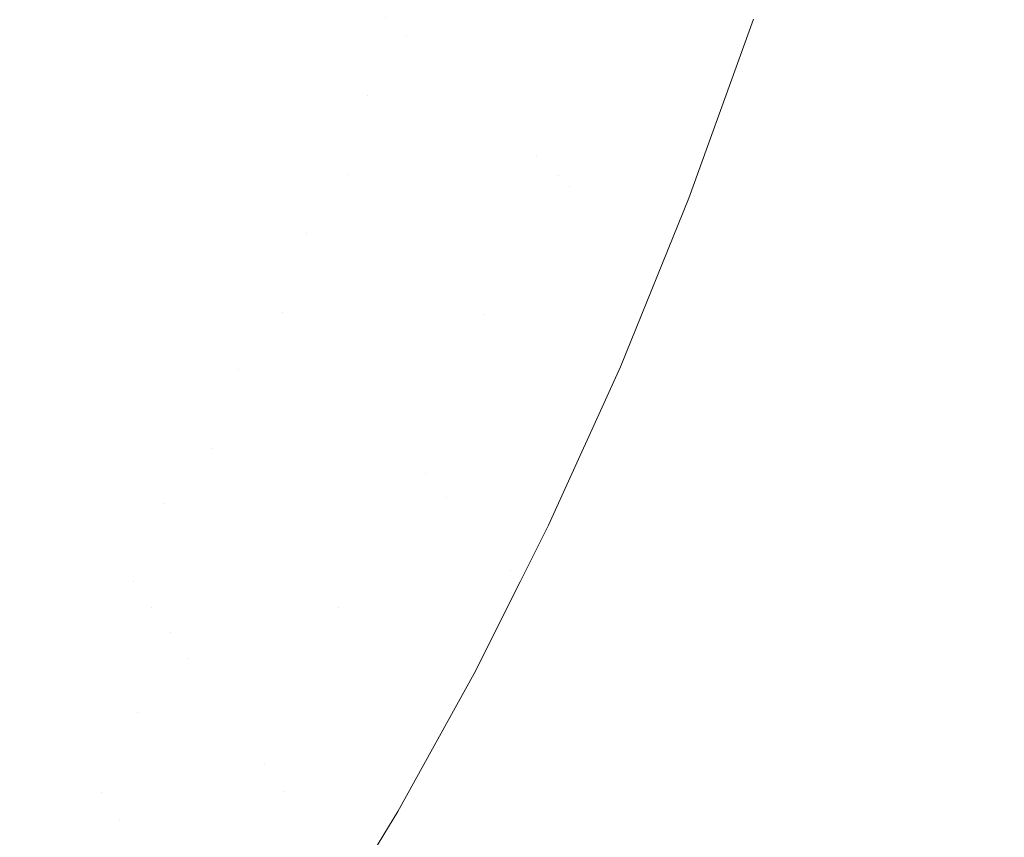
# Model space of a CAD drawing. Header units: centimetres. Extents: x -17.1 to 18.2, y 3.4 to 5.2.
# Tile 243 of 256: x 6.3462 to 6.4224, y 3.7005 to 3.7638. Entities that reach past the tile are written whole.
import ezdxf

# ---------------------------------------------------------------- set-up
doc = ezdxf.new("R2010")
doc.units = ezdxf.units.CM
doc.header["$LTSCALE"] = 2.54
doc.layers.add('Lucido design-1', color=7, linetype='Continuous')

# ---------------------------------------------------------------- blocks, each defined once
blk = doc.blocks.new('Gruppo-4-1')
at = {"color": 7, "linetype": 'Continuous', "lineweight": 9}
blk.add_3dface([(-17.020308, 5.100212, -1872.215514), (-17.020308, 3.500212, -1872.215514), (18.147234, 3.500212, -1872.215514), (18.147234, 5.100212, -1872.215514)], dxfattribs=at)
for points, invisible_edges in [([(18.147234, 5.100212, -1873.015514), (6.24222, 3.601209, -1873.015514), (6.247738, 3.602007, -1873.015514)], 9), ([(6.24222, 3.601209, -1873.015514), (18.147234, 5.100212, -1873.015514), (18.147234, 3.500212, -1873.015514)], 9), ([(18.147234, 5.100212, -1873.015514), (6.247738, 3.602007, -1873.015514), (6.250767, 3.602575, -1873.015514)], 9), ([(6.250767, 3.602575, -1873.015514), (6.253268, 3.603044, -1873.015514), (18.147234, 5.100212, -1873.015514)], 10), ([(18.147234, 5.100212, -1873.015514), (6.253268, 3.603044, -1873.015514), (6.258817, 3.604324, -1873.015514)], 9), ([(18.147234, 5.100212, -1873.015514), (6.258817, 3.604324, -1873.015514), (6.26439, 3.605856, -1873.015514)], 9), ([(18.147234, 5.100212, -1873.015514), (6.26439, 3.605856, -1873.015514), (6.269994, 3.607647, -1873.015514)], 9), ([(18.147234, 5.100212, -1873.015514), (6.269994, 3.607647, -1873.015514), (6.275634, 3.609711, -1873.015514)], 9), ([(18.147234, 5.100212, -1873.015514), (6.275634, 3.609711, -1873.015514), (6.281313, 3.612058, -1873.015514)], 9), ([(18.147234, 5.100212, -1873.015514), (6.281313, 3.612058, -1873.015514), (6.287038, 3.614703, -1873.015514)], 9), ([(18.147234, 5.100212, -1873.015514), (6.287038, 3.614703, -1873.015514), (6.292811, 3.617664, -1873.015514)], 9), ([(18.147234, 5.100212, -1873.015514), (6.292811, 3.617664, -1873.015514), (6.298004, 3.620601, -1873.015514), (6.298635, 3.620958, -1873.015514)], 9), ([(18.147234, 5.100212, -1873.015514), (6.298635, 3.620958, -1873.015514), (6.304513, 3.624607, -1873.015514)], 9), ([(18.147234, 5.100212, -1873.015514), (6.304513, 3.624607, -1873.015514), (6.310445, 3.628633, -1873.015514)], 9), ([(18.147234, 5.100212, -1873.015514), (6.310445, 3.628633, -1873.015514), (6.316431, 3.633061, -1873.015514)], 9), ([(18.147234, 5.100212, -1873.015514), (6.316431, 3.633061, -1873.015514), (6.319508, 3.635537, -1873.015514), (6.322469, 3.637919, -1873.015514)], 9), ([(18.147234, 5.100212, -1873.015514), (6.322469, 3.637919, -1873.015514), (6.328555, 3.643236, -1873.015514)], 9), ([(18.147234, 5.100212, -1873.015514), (6.328555, 3.643236, -1873.015514), (6.334685, 3.649043, -1873.015514)], 9), ([(18.147234, 5.100212, -1873.015514), (6.334685, 3.649043, -1873.015514), (6.340848, 3.655373, -1873.015514)], 9), ([(18.147234, 5.100212, -1873.015514), (6.340848, 3.655373, -1873.015514), (6.347034, 3.662262, -1873.015514)], 9), ([(18.147234, 5.100212, -1873.015514), (6.347034, 3.662262, -1873.015514), (6.353228, 3.669745, -1873.015514)], 9), ([(18.147234, 5.100212, -1873.015514), (6.353228, 3.669745, -1873.015514), (6.356636, 3.674215, -1873.015514)], 9), ([(6.356636, 3.674215, -1873.015514), (6.359413, 3.677858, -1873.015514), (18.147234, 5.100212, -1873.015514)], 10), ([(18.147234, 5.100212, -1873.015514), (6.359413, 3.677858, -1873.015514), (6.365564, 3.686638, -1873.015514)], 9), ([(6.365564, 3.686638, -1873.015514), (6.369371, 3.692466, -1873.015514), (18.147234, 5.100212, -1873.015514)], 10), ([(18.147234, 5.100212, -1873.015514), (6.369371, 3.692466, -1873.015514), (6.371905, 3.696635, -1873.015514)], 9), ([(6.371905, 3.696635, -1873.015514), (6.375446, 3.702463, -1873.015514), (18.147234, 5.100212, -1873.015514)], 10), ([(18.147234, 5.100212, -1873.015514), (6.375446, 3.702463, -1873.015514), (6.381366, 3.713153, -1873.015514)], 9), ([(18.147234, 5.100212, -1873.015514), (6.381366, 3.713153, -1873.015514), (6.384928, 3.720239, -1873.015514)], 9), ([(6.384928, 3.720239, -1873.015514), (6.387131, 3.72462, -1873.015514), (18.147234, 5.100212, -1873.015514)], 10), ([(18.147234, 5.100212, -1873.015514), (6.387131, 3.72462, -1873.015514), (6.392692, 3.736882, -1873.015514)], 9), ([(6.392692, 3.736882, -1873.015514), (6.397999, 3.749945, -1873.015514), (18.147234, 5.100212, -1873.015514)], 10), ([(18.147234, 5.100212, -1873.015514), (6.397999, 3.749945, -1873.015514), (6.402994, 3.763808, -1873.015514)], 9), ([(6.389668, 3.765499, -1873.013772), (6.394471, 3.776228, -1873.014048), (6.386174, 3.753285, -1873.014048)], 11), ([(6.394471, 3.776228, -1873.014048), (6.395382, 3.775557, -1873.014301), (6.387041, 3.75249, -1873.014301), (6.386174, 3.753285, -1873.014048)], 15), ([(6.38791, 3.751692, -1873.01453), (6.387041, 3.75249, -1873.014301), (6.395382, 3.775557, -1873.014301), (6.396297, 3.774883, -1873.01453)], 15), ([(6.396297, 3.774883, -1873.01453), (6.397215, 3.774208, -1873.014736), (6.388783, 3.750891, -1873.014736), (6.38791, 3.751692, -1873.01453)], 15), ([(6.378596, 3.774614, -1873.008165), (6.379411, 3.773943, -1873.008722), (6.375327, 3.763238, -1873.008722), (6.374534, 3.763965, -1873.008165)], 15), ([(6.388783, 3.750891, -1873.014736), (6.397215, 3.774208, -1873.014736), (6.398136, 3.77353, -1873.014918)], 11), ([(6.376126, 3.762504, -1873.009258), (6.375327, 3.763238, -1873.008722), (6.379411, 3.773943, -1873.008722), (6.380232, 3.773267, -1873.009258)], 15), ([(6.388783, 3.750891, -1873.014736), (6.398136, 3.77353, -1873.014918), (6.379205, 3.726755, -1873.014918)], 11), ([(6.398136, 3.77353, -1873.014918), (6.399059, 3.77285, -1873.015076), (6.380026, 3.725825, -1873.015076), (6.379205, 3.726755, -1873.014918)], 15), ([(6.380232, 3.773267, -1873.009258), (6.381061, 3.772585, -1873.009775), (6.376933, 3.761764, -1873.009775), (6.376126, 3.762504, -1873.009258)], 15), ([(6.377746, 3.761018, -1873.010272), (6.376933, 3.761764, -1873.009775), (6.381061, 3.772585, -1873.009775), (6.381896, 3.771898, -1873.010272)], 15), ([(6.380849, 3.724892, -1873.015209), (6.380026, 3.725825, -1873.015076), (6.399059, 3.77285, -1873.015076), (6.399984, 3.77217, -1873.015209)], 15), ([(6.381896, 3.771898, -1873.010272), (6.382738, 3.771205, -1873.010748), (6.378565, 3.760267, -1873.010748), (6.377746, 3.761018, -1873.010272)], 15), ([(6.399984, 3.77217, -1873.015209), (6.400911, 3.771487, -1873.015319), (6.381674, 3.723958, -1873.015319), (6.380849, 3.724892, -1873.015209)], 15), ([(6.37939, 3.75951, -1873.011202), (6.378565, 3.760267, -1873.010748), (6.382738, 3.771205, -1873.010748), (6.383585, 3.770507, -1873.011202)], 15), ([(6.3825, 3.723023, -1873.015404), (6.381674, 3.723958, -1873.015319), (6.400911, 3.771487, -1873.015319), (6.401839, 3.770804, -1873.015404)], 15), ([(6.383585, 3.770507, -1873.011202), (6.384439, 3.769804, -1873.011636), (6.380221, 3.758747, -1873.011636), (6.37939, 3.75951, -1873.011202)], 15), ([(6.401839, 3.770804, -1873.015404), (6.402768, 3.77012, -1873.015465), (6.383327, 3.722087, -1873.015465), (6.3825, 3.723023, -1873.015404)], 15), ([(6.365646, 3.765119, -1873.002333), (6.367744, 3.770195, -1873.002333), (6.369196, 3.768863, -1873.003749), (6.367076, 3.763735, -1873.003749)], 15), ([(6.381057, 3.75798, -1873.012047), (6.380221, 3.758747, -1873.011636), (6.384439, 3.769804, -1873.011636), (6.385298, 3.769097, -1873.012047)], 15), ([(6.384154, 3.721149, -1873.015502), (6.383327, 3.722087, -1873.015465), (6.402768, 3.77012, -1873.015465), (6.403698, 3.769436, -1873.015502)], 15), ([(6.349249, 3.767769, -1872.985296), (6.347032, 3.763188, -1872.985296), (6.34607, 3.764278, -1872.983383), (6.348269, 3.768822, -1872.983383)], 15), ([(6.352418, 3.764363, -1872.990856), (6.354587, 3.769084, -1872.990856), (6.355739, 3.767909, -1872.992638), (6.353551, 3.763145, -1872.992638)], 15), ([(6.36289, 3.767785, -1872.999315), (6.360726, 3.762821, -1872.999315), (6.359424, 3.76415, -1872.99772), (6.361566, 3.769066, -1872.99772)], 15), ([(6.367076, 3.763735, -1873.003749), (6.369196, 3.768863, -1873.003749), (6.370681, 3.7675, -1873.0051), (6.36854, 3.762319, -1873.0051)], 15), ([(6.385298, 3.769097, -1873.012047), (6.386162, 3.768385, -1873.012437), (6.381898, 3.757208, -1873.012437), (6.381057, 3.75798, -1873.012047)], 15), ([(6.402994, 3.763808, -1873.015514), (6.397999, 3.749945, -1873.015514), (6.384154, 3.721149, -1873.015502), (6.403698, 3.769436, -1873.015502)], 14), ([(6.382745, 3.756432, -1873.012805), (6.381898, 3.757208, -1873.012437), (6.386162, 3.768385, -1873.012437), (6.387032, 3.767669, -1873.012805)], 15), ([(6.350267, 3.766675, -1872.987182), (6.348032, 3.762056, -1872.987182), (6.347032, 3.763188, -1872.985296), (6.349249, 3.767769, -1872.985296)], 15), ([(6.353551, 3.763145, -1872.992638), (6.355739, 3.767909, -1872.992638), (6.356929, 3.766694, -1872.994379), (6.354721, 3.761887, -1872.994379)], 15), ([(6.36425, 3.766469, -1873.000853), (6.362065, 3.761456, -1873.000853), (6.360726, 3.762821, -1872.999315), (6.36289, 3.767785, -1872.999315)], 15), ([(6.36854, 3.762319, -1873.0051), (6.370681, 3.7675, -1873.0051), (6.372199, 3.766107, -1873.006381), (6.370035, 3.760872, -1873.006381)], 15), ([(6.387032, 3.767669, -1873.012805), (6.387906, 3.76695, -1873.01315), (6.383596, 3.755651, -1873.01315), (6.382745, 3.756432, -1873.012805)], 15), ([(6.351323, 3.765539, -1872.989037), (6.349069, 3.760881, -1872.989037), (6.348032, 3.762056, -1872.987182), (6.350267, 3.766675, -1872.987182)], 15), ([(6.354721, 3.761887, -1872.994379), (6.356929, 3.766694, -1872.994379), (6.358158, 3.765441, -1872.996074), (6.355929, 3.760589, -1872.996074)], 15), ([(6.365646, 3.765119, -1873.002333), (6.363439, 3.760055, -1873.002333), (6.362065, 3.761456, -1873.000853), (6.36425, 3.766469, -1873.000853)], 15), ([(6.384451, 3.754866, -1873.013472), (6.383596, 3.755651, -1873.01315), (6.387906, 3.76695, -1873.01315), (6.388785, 3.766226, -1873.013472)], 15), ([(6.370035, 3.760872, -1873.006381), (6.372199, 3.766107, -1873.006381), (6.37297, 3.7654, -1873.006994)], 11), ([(6.388785, 3.766226, -1873.013472), (6.389668, 3.765499, -1873.013772), (6.385311, 3.754077, -1873.013772), (6.384451, 3.754866, -1873.013472)], 15), ([(6.352418, 3.764363, -1872.990856), (6.350144, 3.759664, -1872.990856), (6.349069, 3.760881, -1872.989037), (6.351323, 3.765539, -1872.989037)], 15), ([(6.355929, 3.760589, -1872.996074), (6.358158, 3.765441, -1872.996074), (6.359424, 3.76415, -1872.99772), (6.357174, 3.759251, -1872.99772)], 15), ([(6.367076, 3.763735, -1873.003749), (6.364846, 3.758619, -1873.003749), (6.363439, 3.760055, -1873.002333), (6.365646, 3.765119, -1873.002333)], 15), ([(6.37297, 3.7654, -1873.006994), (6.373748, 3.764686, -1873.007589), (6.371561, 3.759395, -1873.007589), (6.370035, 3.760872, -1873.006381)], 15), ([(6.386174, 3.753285, -1873.014048), (6.385311, 3.754077, -1873.013772), (6.389668, 3.765499, -1873.013772)], 11), ([(6.343768, 3.759762, -1872.983383), (6.34607, 3.764278, -1872.983383), (6.347032, 3.763188, -1872.985296), (6.344711, 3.758636, -1872.985296)], 15), ([(6.353551, 3.763145, -1872.992638), (6.351256, 3.758404, -1872.992638), (6.350144, 3.759664, -1872.990856), (6.352418, 3.764363, -1872.990856)], 15), ([(6.357174, 3.759251, -1872.99772), (6.359424, 3.76415, -1872.99772), (6.360726, 3.762821, -1872.999315), (6.358454, 3.757874, -1872.999315)], 15), ([(6.371561, 3.759395, -1873.007589), (6.373748, 3.764686, -1873.007589), (6.374534, 3.763965, -1873.008165)], 11), ([(6.36854, 3.762319, -1873.0051), (6.366287, 3.75715, -1873.0051), (6.364846, 3.758619, -1873.003749), (6.367076, 3.763735, -1873.003749)], 15), ([(6.374534, 3.763965, -1873.008165), (6.375327, 3.763238, -1873.008722), (6.373116, 3.75789, -1873.008722), (6.371561, 3.759395, -1873.007589)], 15), ([(6.344711, 3.758636, -1872.985296), (6.347032, 3.763188, -1872.985296), (6.348032, 3.762056, -1872.987182), (6.345692, 3.757466, -1872.987182)], 15), ([(6.354721, 3.761887, -1872.994379), (6.352406, 3.757103, -1872.994379), (6.351256, 3.758404, -1872.992638), (6.353551, 3.763145, -1872.992638)], 15), ([(6.358454, 3.757874, -1872.999315), (6.360726, 3.762821, -1872.999315), (6.362065, 3.761456, -1873.000853), (6.35977, 3.75646, -1873.000853)], 15), ([(6.373116, 3.75789, -1873.008722), (6.375327, 3.763238, -1873.008722), (6.376126, 3.762504, -1873.009258)], 11), ([(6.345692, 3.757466, -1872.987182), (6.348032, 3.762056, -1872.987182), (6.349069, 3.760881, -1872.989037), (6.346709, 3.756253, -1872.989037)], 15), ([(6.355929, 3.760589, -1872.996074), (6.353592, 3.75576, -1872.996074), (6.352406, 3.757103, -1872.994379), (6.354721, 3.761887, -1872.994379)], 15), ([(6.370035, 3.760872, -1873.006381), (6.367759, 3.755648, -1873.006381), (6.366287, 3.75715, -1873.0051), (6.36854, 3.762319, -1873.0051)], 15), ([(6.373116, 3.75789, -1873.008722), (6.376126, 3.762504, -1873.009258), (6.371567, 3.751764, -1873.009258)], 11), ([(6.376126, 3.762504, -1873.009258), (6.376933, 3.761764, -1873.009775), (6.372348, 3.750967, -1873.009775), (6.371567, 3.751764, -1873.009258)], 15), ([(6.35977, 3.75646, -1873.000853), (6.362065, 3.761456, -1873.000853), (6.363439, 3.760055, -1873.002333), (6.361121, 3.755008, -1873.002333)], 15), ([(6.373137, 3.750163, -1873.010272), (6.372348, 3.750967, -1873.009775), (6.376933, 3.761764, -1873.009775), (6.377746, 3.761018, -1873.010272)], 15), ([(6.346709, 3.756253, -1872.989037), (6.349069, 3.760881, -1872.989037), (6.350144, 3.759664, -1872.990856), (6.347763, 3.754995, -1872.990856)], 15), ([(6.357174, 3.759251, -1872.99772), (6.354814, 3.754376, -1872.99772), (6.353592, 3.75576, -1872.996074), (6.355929, 3.760589, -1872.996074)], 15), ([(6.371561, 3.759395, -1873.007589), (6.369261, 3.754116, -1873.007589), (6.367759, 3.755648, -1873.006381), (6.370035, 3.760872, -1873.006381)], 15), ([(6.377746, 3.761018, -1873.010272), (6.378565, 3.760267, -1873.010748), (6.373931, 3.749352, -1873.010748), (6.373137, 3.750163, -1873.010272)], 15), ([(6.347763, 3.754995, -1872.990856), (6.350144, 3.759664, -1872.990856), (6.351256, 3.758404, -1872.992638), (6.348854, 3.753693, -1872.992638)], 15), ([(6.361121, 3.755008, -1873.002333), (6.363439, 3.760055, -1873.002333), (6.364846, 3.758619, -1873.003749), (6.362505, 3.753521, -1873.003749)], 15), ([(6.374731, 3.748536, -1873.011202), (6.373931, 3.749352, -1873.010748), (6.378565, 3.760267, -1873.010748), (6.37939, 3.75951, -1873.011202)], 15), ([(6.358454, 3.757874, -1872.999315), (6.356072, 3.752952, -1872.999315), (6.354814, 3.754376, -1872.99772), (6.357174, 3.759251, -1872.99772)], 15), ([(6.373116, 3.75789, -1873.008722), (6.370791, 3.752555, -1873.008722), (6.369261, 3.754116, -1873.007589), (6.371561, 3.759395, -1873.007589)], 15), ([(6.37939, 3.75951, -1873.011202), (6.380221, 3.758747, -1873.011636), (6.375536, 3.747715, -1873.011636), (6.374731, 3.748536, -1873.011202)], 15), ([(6.348854, 3.753693, -1872.992638), (6.351256, 3.758404, -1872.992638), (6.352406, 3.757103, -1872.994379), (6.349982, 3.752349, -1872.994379)], 15), ([(6.362505, 3.753521, -1873.003749), (6.364846, 3.758619, -1873.003749), (6.366287, 3.75715, -1873.0051), (6.363921, 3.751999, -1873.0051)], 15), ([(6.376347, 3.746888, -1873.012047), (6.375536, 3.747715, -1873.011636), (6.380221, 3.758747, -1873.011636), (6.381057, 3.75798, -1873.012047)], 15), ([(6.346709, 3.756253, -1872.989037), (6.344242, 3.75166, -1872.989037), (6.343246, 3.752912, -1872.987182), (6.345692, 3.757466, -1872.987182)], 15), ([(6.35977, 3.75646, -1873.000853), (6.357364, 3.751488, -1873.000853), (6.356072, 3.752952, -1872.999315), (6.358454, 3.757874, -1872.999315)], 15), ([(6.371567, 3.751764, -1873.009258), (6.370791, 3.752555, -1873.008722), (6.373116, 3.75789, -1873.008722)], 11), ([(6.381057, 3.75798, -1873.012047), (6.381898, 3.757208, -1873.012437), (6.377163, 3.746055, -1873.012437), (6.376347, 3.746888, -1873.012047)], 15), ([(6.349982, 3.752349, -1872.994379), (6.352406, 3.757103, -1872.994379), (6.353592, 3.75576, -1872.996074), (6.351145, 3.750961, -1872.996074)], 15), ([(6.363921, 3.751999, -1873.0051), (6.366287, 3.75715, -1873.0051), (6.367759, 3.755648, -1873.006381), (6.365368, 3.750443, -1873.006381)], 15), ([(6.377984, 3.745218, -1873.012805), (6.377163, 3.746055, -1873.012437), (6.381898, 3.757208, -1873.012437), (6.382745, 3.756432, -1873.012805)], 15), ([(6.347763, 3.754995, -1872.990856), (6.345275, 3.750362, -1872.990856), (6.344242, 3.75166, -1872.989037), (6.346709, 3.756253, -1872.989037)], 15), ([(6.351145, 3.750961, -1872.996074), (6.353592, 3.75576, -1872.996074), (6.354814, 3.754376, -1872.99772), (6.352344, 3.749531, -1872.99772)], 15), ([(6.361121, 3.755008, -1873.002333), (6.35869, 3.749986, -1873.002333), (6.357364, 3.751488, -1873.000853), (6.35977, 3.75646, -1873.000853)], 15), ([(6.382745, 3.756432, -1873.012805), (6.383596, 3.755651, -1873.01315), (6.378809, 3.744377, -1873.01315), (6.377984, 3.745218, -1873.012805)], 15), ([(6.348854, 3.753693, -1872.992638), (6.346344, 3.749019, -1872.992638), (6.345275, 3.750362, -1872.990856), (6.347763, 3.754995, -1872.990856)], 15), ([(6.362505, 3.753521, -1873.003749), (6.360049, 3.748447, -1873.003749), (6.35869, 3.749986, -1873.002333), (6.361121, 3.755008, -1873.002333)], 15), ([(6.365368, 3.750443, -1873.006381), (6.367759, 3.755648, -1873.006381), (6.369261, 3.754116, -1873.007589), (6.366844, 3.748856, -1873.007589)], 15), ([(6.379638, 3.743531, -1873.013472), (6.378809, 3.744377, -1873.01315), (6.383596, 3.755651, -1873.01315), (6.384451, 3.754866, -1873.013472)], 15), ([(6.352344, 3.749531, -1872.99772), (6.354814, 3.754376, -1872.99772), (6.356072, 3.752952, -1872.999315), (6.353577, 3.748059, -1872.999315)], 15), ([(6.384451, 3.754866, -1873.013472), (6.385311, 3.754077, -1873.013772), (6.380472, 3.742681, -1873.013772), (6.379638, 3.743531, -1873.013472)], 15), ([(6.349982, 3.752349, -1872.994379), (6.347448, 3.747631, -1872.994379), (6.346344, 3.749019, -1872.992638), (6.348854, 3.753693, -1872.992638)], 15), ([(6.363921, 3.751999, -1873.0051), (6.36144, 3.746873, -1873.0051), (6.360049, 3.748447, -1873.003749), (6.362505, 3.753521, -1873.003749)], 15), ([(6.366844, 3.748856, -1873.007589), (6.369261, 3.754116, -1873.007589), (6.370791, 3.752555, -1873.008722), (6.368349, 3.747239, -1873.008722)], 15), ([(6.381309, 3.741827, -1873.014048), (6.380472, 3.742681, -1873.013772), (6.385311, 3.754077, -1873.013772), (6.386174, 3.753285, -1873.014048)], 15), ([(6.353577, 3.748059, -1872.999315), (6.356072, 3.752952, -1872.999315), (6.357364, 3.751488, -1873.000853), (6.354845, 3.746547, -1873.000853)], 15), ([(6.386174, 3.753285, -1873.014048), (6.387041, 3.75249, -1873.014301), (6.382149, 3.74097, -1873.014301), (6.381309, 3.741827, -1873.014048)], 15), ([(6.351145, 3.750961, -1872.996074), (6.348588, 3.746199, -1872.996074), (6.347448, 3.747631, -1872.994379), (6.349982, 3.752349, -1872.994379)], 15), ([(6.365368, 3.750443, -1873.006381), (6.362861, 3.745263, -1873.006381), (6.36144, 3.746873, -1873.0051), (6.363921, 3.751999, -1873.0051)], 15), ([(6.368349, 3.747239, -1873.008722), (6.370791, 3.752555, -1873.008722), (6.371567, 3.751764, -1873.009258)], 11), ([(6.382149, 3.74097, -1873.014301), (6.387041, 3.75249, -1873.014301), (6.38791, 3.751692, -1873.01453)], 11), ([(6.354845, 3.746547, -1873.000853), (6.357364, 3.751488, -1873.000853), (6.35869, 3.749986, -1873.002333), (6.356146, 3.744996, -1873.002333)], 15), ([(6.368349, 3.747239, -1873.008722), (6.371567, 3.751764, -1873.009258), (6.366537, 3.7411, -1873.009258)], 11), ([(6.371567, 3.751764, -1873.009258), (6.372348, 3.750967, -1873.009775), (6.367292, 3.740245, -1873.009775), (6.366537, 3.7411, -1873.009258)], 15), ([(6.382149, 3.74097, -1873.014301), (6.38791, 3.751692, -1873.01453), (6.377568, 3.728608, -1873.01453)], 11), ([(6.38791, 3.751692, -1873.01453), (6.388783, 3.750891, -1873.014736), (6.378385, 3.727683, -1873.014736), (6.377568, 3.728608, -1873.01453)], 15), ([(6.352344, 3.749531, -1872.99772), (6.349762, 3.744723, -1872.99772), (6.348588, 3.746199, -1872.996074), (6.351145, 3.750961, -1872.996074)], 15), ([(6.366844, 3.748856, -1873.007589), (6.364311, 3.743621, -1873.007589), (6.362861, 3.745263, -1873.006381), (6.365368, 3.750443, -1873.006381)], 15), ([(6.368053, 3.739383, -1873.010272), (6.367292, 3.740245, -1873.009775), (6.372348, 3.750967, -1873.009775), (6.373137, 3.750163, -1873.010272)], 15), ([(6.379205, 3.726755, -1873.014918), (6.378385, 3.727683, -1873.014736), (6.388783, 3.750891, -1873.014736)], 11), ([(6.342678, 3.745772, -1872.990856), (6.345275, 3.750362, -1872.990856), (6.346344, 3.749019, -1872.992638), (6.343723, 3.744387, -1872.992638)], 15), ([(6.356146, 3.744996, -1873.002333), (6.35869, 3.749986, -1873.002333), (6.360049, 3.748447, -1873.003749), (6.357478, 3.743405, -1873.003749)], 15), ([(6.373137, 3.750163, -1873.010272), (6.373931, 3.749352, -1873.010748), (6.36882, 3.738515, -1873.010748), (6.368053, 3.739383, -1873.010272)], 15), ([(6.384154, 3.721149, -1873.015502), (6.397999, 3.749945, -1873.015514), (6.392692, 3.736882, -1873.015514)], 9), ([(6.343723, 3.744387, -1872.992638), (6.346344, 3.749019, -1872.992638), (6.347448, 3.747631, -1872.994379), (6.344803, 3.742957, -1872.994379)], 15), ([(6.353577, 3.748059, -1872.999315), (6.35097, 3.743205, -1872.999315), (6.349762, 3.744723, -1872.99772), (6.352344, 3.749531, -1872.99772)], 15), ([(6.369592, 3.73764, -1873.011202), (6.36882, 3.738515, -1873.010748), (6.373931, 3.749352, -1873.010748), (6.374731, 3.748536, -1873.011202)], 15), ([(6.357478, 3.743405, -1873.003749), (6.360049, 3.748447, -1873.003749), (6.36144, 3.746873, -1873.0051), (6.358842, 3.741778, -1873.0051)], 15), ([(6.368349, 3.747239, -1873.008722), (6.365788, 3.741948, -1873.008722), (6.364311, 3.743621, -1873.007589), (6.366844, 3.748856, -1873.007589)], 15), ([(6.374731, 3.748536, -1873.011202), (6.375536, 3.747715, -1873.011636), (6.37037, 3.73676, -1873.011636), (6.369592, 3.73764, -1873.011202)], 15), ([(6.344803, 3.742957, -1872.994379), (6.347448, 3.747631, -1872.994379), (6.348588, 3.746199, -1872.996074), (6.345918, 3.741481, -1872.996074)], 15), ([(6.354845, 3.746547, -1873.000853), (6.352212, 3.741645, -1873.000853), (6.35097, 3.743205, -1872.999315), (6.353577, 3.748059, -1872.999315)], 15), ([(6.371153, 3.735873, -1873.012047), (6.37037, 3.73676, -1873.011636), (6.375536, 3.747715, -1873.011636), (6.376347, 3.746888, -1873.012047)], 15), ([(6.358842, 3.741778, -1873.0051), (6.36144, 3.746873, -1873.0051), (6.362861, 3.745263, -1873.006381), (6.360236, 3.740116, -1873.006381)], 15), ([(6.366537, 3.7411, -1873.009258), (6.365788, 3.741948, -1873.008722), (6.368349, 3.747239, -1873.008722)], 11), ([(6.376347, 3.746888, -1873.012047), (6.377163, 3.746055, -1873.012437), (6.37194, 3.734981, -1873.012437), (6.371153, 3.735873, -1873.012047)], 15), ([(6.345918, 3.741481, -1872.996074), (6.348588, 3.746199, -1872.996074), (6.349762, 3.744723, -1872.99772), (6.347067, 3.73996, -1872.99772)], 15), ([(6.356146, 3.744996, -1873.002333), (6.353486, 3.740043, -1873.002333), (6.352212, 3.741645, -1873.000853), (6.354845, 3.746547, -1873.000853)], 15), ([(6.372733, 3.734084, -1873.012805), (6.37194, 3.734981, -1873.012437), (6.377163, 3.746055, -1873.012437), (6.377984, 3.745218, -1873.012805)], 15), ([(6.360236, 3.740116, -1873.006381), (6.362861, 3.745263, -1873.006381), (6.364311, 3.743621, -1873.007589), (6.361658, 3.738419, -1873.007589)], 15), ([(6.377984, 3.745218, -1873.012805), (6.378809, 3.744377, -1873.01315), (6.373529, 3.733182, -1873.01315), (6.372733, 3.734084, -1873.012805)], 15), ([(6.347067, 3.73996, -1872.99772), (6.349762, 3.744723, -1872.99772), (6.35097, 3.743205, -1872.999315), (6.348249, 3.738395, -1872.999315)], 15), ([(6.357478, 3.743405, -1873.003749), (6.354791, 3.738403, -1873.003749), (6.353486, 3.740043, -1873.002333), (6.356146, 3.744996, -1873.002333)], 15), ([(6.37433, 3.732275, -1873.013472), (6.373529, 3.733182, -1873.01315), (6.378809, 3.744377, -1873.01315), (6.379638, 3.743531, -1873.013472)], 15), ([(6.361658, 3.738419, -1873.007589), (6.364311, 3.743621, -1873.007589), (6.365788, 3.741948, -1873.008722), (6.363108, 3.73669, -1873.008722)], 15), ([(6.348249, 3.738395, -1872.999315), (6.35097, 3.743205, -1872.999315), (6.352212, 3.741645, -1873.000853), (6.349463, 3.736787, -1873.000853)], 15), ([(6.358842, 3.741778, -1873.0051), (6.356128, 3.736724, -1873.0051), (6.354791, 3.738403, -1873.003749), (6.357478, 3.743405, -1873.003749)], 15), ([(6.379638, 3.743531, -1873.013472), (6.380472, 3.742681, -1873.013772), (6.375135, 3.731364, -1873.013772), (6.37433, 3.732275, -1873.013472)], 15), ([(6.375943, 3.730449, -1873.014048), (6.375135, 3.731364, -1873.013772), (6.380472, 3.742681, -1873.013772), (6.381309, 3.741827, -1873.014048)], 15), ([(6.347067, 3.73996, -1872.99772), (6.344258, 3.73525, -1872.99772), (6.343136, 3.736815, -1872.996074), (6.345918, 3.741481, -1872.996074)], 15), ([(6.349463, 3.736787, -1873.000853), (6.352212, 3.741645, -1873.000853), (6.353486, 3.740043, -1873.002333), (6.35071, 3.735137, -1873.002333)], 15), ([(6.360236, 3.740116, -1873.006381), (6.357493, 3.735008, -1873.006381), (6.356128, 3.736724, -1873.0051), (6.358842, 3.741778, -1873.0051)], 15), ([(6.363108, 3.73669, -1873.008722), (6.365788, 3.741948, -1873.008722), (6.366537, 3.7411, -1873.009258)], 11), ([(6.381309, 3.741827, -1873.014048), (6.382149, 3.74097, -1873.014301), (6.376754, 3.72953, -1873.014301), (6.375943, 3.730449, -1873.014048)], 15), ([(6.363108, 3.73669, -1873.008722), (6.366537, 3.7411, -1873.009258), (6.361025, 3.730569, -1873.009258)], 11), ([(6.366537, 3.7411, -1873.009258), (6.367292, 3.740245, -1873.009775), (6.36175, 3.729658, -1873.009775), (6.361025, 3.730569, -1873.009258)], 15), ([(6.377568, 3.728608, -1873.01453), (6.376754, 3.72953, -1873.014301), (6.382149, 3.74097, -1873.014301)], 11), ([(6.348249, 3.738395, -1872.999315), (6.345413, 3.733639, -1872.999315), (6.344258, 3.73525, -1872.99772), (6.347067, 3.73996, -1872.99772)], 15), ([(6.35071, 3.735137, -1873.002333), (6.353486, 3.740043, -1873.002333), (6.354791, 3.738403, -1873.003749), (6.351987, 3.733446, -1873.003749)], 15), ([(6.361658, 3.738419, -1873.007589), (6.358886, 3.733257, -1873.007589), (6.357493, 3.735008, -1873.006381), (6.360236, 3.740116, -1873.006381)], 15), ([(6.362481, 3.728739, -1873.010272), (6.36175, 3.729658, -1873.009775), (6.367292, 3.740245, -1873.009775), (6.368053, 3.739383, -1873.010272)], 15), ([(6.368053, 3.739383, -1873.010272), (6.36882, 3.738515, -1873.010748), (6.363218, 3.727813, -1873.010748), (6.362481, 3.728739, -1873.010272)], 15), ([(6.349463, 3.736787, -1873.000853), (6.346599, 3.731983, -1873.000853), (6.345413, 3.733639, -1872.999315), (6.348249, 3.738395, -1872.999315)], 15), ([(6.351987, 3.733446, -1873.003749), (6.354791, 3.738403, -1873.003749), (6.356128, 3.736724, -1873.0051), (6.353294, 3.731716, -1873.0051)], 15), ([(6.363108, 3.73669, -1873.008722), (6.360306, 3.731473, -1873.008722), (6.358886, 3.733257, -1873.007589), (6.361658, 3.738419, -1873.007589)], 15), ([(6.36396, 3.72688, -1873.011202), (6.363218, 3.727813, -1873.010748), (6.36882, 3.738515, -1873.010748), (6.369592, 3.73764, -1873.011202)], 15), ([(6.369592, 3.73764, -1873.011202), (6.37037, 3.73676, -1873.011636), (6.364707, 3.725941, -1873.011636), (6.36396, 3.72688, -1873.011202)], 15), ([(6.35071, 3.735137, -1873.002333), (6.347817, 3.730284, -1873.002333), (6.346599, 3.731983, -1873.000853), (6.349463, 3.736787, -1873.000853)], 15), ([(6.353294, 3.731716, -1873.0051), (6.356128, 3.736724, -1873.0051), (6.357493, 3.735008, -1873.006381), (6.354629, 3.729947, -1873.006381)], 15), ([(6.365459, 3.724996, -1873.012047), (6.364707, 3.725941, -1873.011636), (6.37037, 3.73676, -1873.011636), (6.371153, 3.735873, -1873.012047)], 15), ([(6.392692, 3.736882, -1873.015514), (6.387131, 3.72462, -1873.015514), (6.384928, 3.720239, -1873.015514), (6.384154, 3.721149, -1873.015502)], 12), ([(6.361025, 3.730569, -1873.009258), (6.360306, 3.731473, -1873.008722), (6.363108, 3.73669, -1873.008722)], 11), ([(6.371153, 3.735873, -1873.012047), (6.37194, 3.734981, -1873.012437), (6.366216, 3.724045, -1873.012437), (6.365459, 3.724996, -1873.012047)], 15), ([(6.351987, 3.733446, -1873.003749), (6.349064, 3.728544, -1873.003749), (6.347817, 3.730284, -1873.002333), (6.35071, 3.735137, -1873.002333)], 15), ([(6.354629, 3.729947, -1873.006381), (6.357493, 3.735008, -1873.006381), (6.358886, 3.733257, -1873.007589), (6.355992, 3.728143, -1873.007589)], 15), ([(6.366977, 3.723089, -1873.012805), (6.366216, 3.724045, -1873.012437), (6.37194, 3.734981, -1873.012437), (6.372733, 3.734084, -1873.012805)], 15), ([(6.372733, 3.734084, -1873.012805), (6.373529, 3.733182, -1873.01315), (6.367743, 3.722127, -1873.01315), (6.366977, 3.723089, -1873.012805)], 15), ([(6.342461, 3.728942, -1872.999315), (6.345413, 3.733639, -1872.999315), (6.346599, 3.731983, -1873.000853), (6.343618, 3.72724, -1873.000853)], 15), ([(6.353294, 3.731716, -1873.0051), (6.350341, 3.726762, -1873.0051), (6.349064, 3.728544, -1873.003749), (6.351987, 3.733446, -1873.003749)], 15), ([(6.355992, 3.728143, -1873.007589), (6.358886, 3.733257, -1873.007589), (6.360306, 3.731473, -1873.008722), (6.357381, 3.726304, -1873.008722)], 15), ([(6.368512, 3.72116, -1873.013472), (6.367743, 3.722127, -1873.01315), (6.373529, 3.733182, -1873.01315), (6.37433, 3.732275, -1873.013472)], 15), ([(6.37433, 3.732275, -1873.013472), (6.375135, 3.731364, -1873.013772), (6.369285, 3.720189, -1873.013772), (6.368512, 3.72116, -1873.013472)], 15), ([(6.343618, 3.72724, -1873.000853), (6.346599, 3.731983, -1873.000853), (6.347817, 3.730284, -1873.002333), (6.344806, 3.725493, -1873.002333)], 15), ([(6.354629, 3.729947, -1873.006381), (6.351645, 3.724942, -1873.006381), (6.350341, 3.726762, -1873.0051), (6.353294, 3.731716, -1873.0051)], 15), ([(6.357381, 3.726304, -1873.008722), (6.360306, 3.731473, -1873.008722), (6.361025, 3.730569, -1873.009258)], 11), ([(6.370061, 3.719213, -1873.014048), (6.369285, 3.720189, -1873.013772), (6.375135, 3.731364, -1873.013772), (6.375943, 3.730449, -1873.014048)], 15), ([(6.344806, 3.725493, -1873.002333), (6.347817, 3.730284, -1873.002333), (6.349064, 3.728544, -1873.003749), (6.346023, 3.723704, -1873.003749)], 15), ([(6.355992, 3.728143, -1873.007589), (6.352977, 3.723085, -1873.007589), (6.351645, 3.724942, -1873.006381), (6.354629, 3.729947, -1873.006381)], 15), ([(6.357381, 3.726304, -1873.008722), (6.361025, 3.730569, -1873.009258), (6.35502, 3.720233, -1873.009258)], 11), ([(6.361025, 3.730569, -1873.009258), (6.36175, 3.729658, -1873.009775), (6.355713, 3.719266, -1873.009775), (6.35502, 3.720233, -1873.009258)], 15), ([(6.375943, 3.730449, -1873.014048), (6.376754, 3.72953, -1873.014301), (6.370841, 3.718233, -1873.014301), (6.370061, 3.719213, -1873.014048)], 15), ([(6.356412, 3.718291, -1873.010272), (6.355713, 3.719266, -1873.009775), (6.36175, 3.729658, -1873.009775), (6.362481, 3.728739, -1873.010272)], 15), ([(6.370841, 3.718233, -1873.014301), (6.376754, 3.72953, -1873.014301), (6.377568, 3.728608, -1873.01453)], 11), ([(6.346023, 3.723704, -1873.003749), (6.349064, 3.728544, -1873.003749), (6.350341, 3.726762, -1873.0051), (6.347268, 3.721872, -1873.0051)], 15), ([(6.362481, 3.728739, -1873.010272), (6.363218, 3.727813, -1873.010748), (6.357116, 3.717309, -1873.010748), (6.356412, 3.718291, -1873.010272)], 15), ([(6.370841, 3.718233, -1873.014301), (6.377568, 3.728608, -1873.01453), (6.365147, 3.706103, -1873.01453)], 11), ([(6.377568, 3.728608, -1873.01453), (6.378385, 3.727683, -1873.014736), (6.365897, 3.705056, -1873.014736), (6.365147, 3.706103, -1873.01453)], 15), ([(6.357381, 3.726304, -1873.008722), (6.354333, 3.721192, -1873.008722), (6.352977, 3.723085, -1873.007589), (6.355992, 3.728143, -1873.007589)], 15), ([(6.357825, 3.71632, -1873.011202), (6.357116, 3.717309, -1873.010748), (6.363218, 3.727813, -1873.010748), (6.36396, 3.72688, -1873.011202)], 15), ([(6.36665, 3.704006, -1873.014918), (6.365897, 3.705056, -1873.014736), (6.378385, 3.727683, -1873.014736), (6.379205, 3.726755, -1873.014918)], 15), ([(6.36396, 3.72688, -1873.011202), (6.364707, 3.725941, -1873.011636), (6.358539, 3.715323, -1873.011636), (6.357825, 3.71632, -1873.011202)], 15), ([(6.347268, 3.721872, -1873.0051), (6.350341, 3.726762, -1873.0051), (6.351645, 3.724942, -1873.006381), (6.34854, 3.72, -1873.006381)], 15), ([(6.35502, 3.720233, -1873.009258), (6.354333, 3.721192, -1873.008722), (6.357381, 3.726304, -1873.008722)], 11), ([(6.379205, 3.726755, -1873.014918), (6.380026, 3.725825, -1873.015076), (6.367404, 3.702954, -1873.015076), (6.36665, 3.704006, -1873.014918)], 15), ([(6.359258, 3.714321, -1873.012047), (6.358539, 3.715323, -1873.011636), (6.364707, 3.725941, -1873.011636), (6.365459, 3.724996, -1873.012047)], 15), ([(6.368159, 3.7019, -1873.015209), (6.367404, 3.702954, -1873.015076), (6.380026, 3.725825, -1873.015076), (6.380849, 3.724892, -1873.015209)], 15), ([(6.34854, 3.72, -1873.006381), (6.351645, 3.724942, -1873.006381), (6.352977, 3.723085, -1873.007589), (6.349838, 3.718091, -1873.007589)], 15), ([(6.365459, 3.724996, -1873.012047), (6.366216, 3.724045, -1873.012437), (6.359981, 3.713312, -1873.012437), (6.359258, 3.714321, -1873.012047)], 15), ([(6.380849, 3.724892, -1873.015209), (6.381674, 3.723958, -1873.015319), (6.368917, 3.700843, -1873.015319), (6.368159, 3.7019, -1873.015209)], 15), ([(6.360708, 3.712297, -1873.012805), (6.359981, 3.713312, -1873.012437), (6.366216, 3.724045, -1873.012437), (6.366977, 3.723089, -1873.012805)], 15), ([(6.369675, 3.699785, -1873.015404), (6.368917, 3.700843, -1873.015319), (6.381674, 3.723958, -1873.015319), (6.3825, 3.723023, -1873.015404)], 15), ([(6.347268, 3.721872, -1873.0051), (6.344074, 3.717053, -1873.0051), (6.342862, 3.718934, -1873.003749), (6.346023, 3.723704, -1873.003749)], 15), ([(6.349838, 3.718091, -1873.007589), (6.352977, 3.723085, -1873.007589), (6.354333, 3.721192, -1873.008722), (6.351161, 3.716145, -1873.008722)], 15), ([(6.366977, 3.723089, -1873.012805), (6.367743, 3.722127, -1873.01315), (6.361439, 3.711276, -1873.01315), (6.360708, 3.712297, -1873.012805)], 15), ([(6.3825, 3.723023, -1873.015404), (6.383327, 3.722087, -1873.015465), (6.370434, 3.698726, -1873.015465), (6.369675, 3.699785, -1873.015404)], 15), ([(6.34854, 3.72, -1873.006381), (6.345313, 3.715131, -1873.006381), (6.344074, 3.717053, -1873.0051), (6.347268, 3.721872, -1873.0051)], 15), ([(6.362174, 3.710251, -1873.013472), (6.361439, 3.711276, -1873.01315), (6.367743, 3.722127, -1873.01315), (6.368512, 3.72116, -1873.013472)], 15), ([(6.370434, 3.698726, -1873.015465), (6.383327, 3.722087, -1873.015465), (6.384154, 3.721149, -1873.015502)], 11), ([(6.351161, 3.716145, -1873.008722), (6.354333, 3.721192, -1873.008722), (6.35502, 3.720233, -1873.009258)], 11), ([(6.368512, 3.72116, -1873.013472), (6.369285, 3.720189, -1873.013772), (6.362913, 3.70922, -1873.013772), (6.362174, 3.710251, -1873.013472)], 15), ([(6.370434, 3.698726, -1873.015465), (6.384154, 3.721149, -1873.015502), (6.384928, 3.720239, -1873.015514), (6.381366, 3.713153, -1873.015514)], 11), ([(6.349838, 3.718091, -1873.007589), (6.346577, 3.713169, -1873.007589), (6.345313, 3.715131, -1873.006381), (6.34854, 3.72, -1873.006381)], 15), ([(6.35502, 3.720233, -1873.009258), (6.355713, 3.719266, -1873.009775), (6.352507, 3.714164, -1873.009775), (6.351161, 3.716145, -1873.008722)], 15), ([(6.363655, 3.708185, -1873.014048), (6.362913, 3.70922, -1873.013772), (6.369285, 3.720189, -1873.013772), (6.370061, 3.719213, -1873.014048)], 15), ([(6.352507, 3.714164, -1873.009775), (6.355713, 3.719266, -1873.009775), (6.356412, 3.718291, -1873.010272)], 11), ([(6.370061, 3.719213, -1873.014048), (6.370841, 3.718233, -1873.014301), (6.3644, 3.707146, -1873.014301), (6.363655, 3.708185, -1873.014048)], 15), ([(6.351161, 3.716145, -1873.008722), (6.347865, 3.711171, -1873.008722), (6.346577, 3.713169, -1873.007589), (6.349838, 3.718091, -1873.007589)], 15), ([(6.356412, 3.718291, -1873.010272), (6.357116, 3.717309, -1873.010748), (6.353875, 3.712152, -1873.010748), (6.352507, 3.714164, -1873.009775)], 15), ([(6.365147, 3.706103, -1873.01453), (6.3644, 3.707146, -1873.014301), (6.370841, 3.718233, -1873.014301)], 11), ([(6.353875, 3.712152, -1873.010748), (6.357116, 3.717309, -1873.010748), (6.357825, 3.71632, -1873.011202)], 11), ([(6.352507, 3.714164, -1873.009775), (6.349176, 3.709137, -1873.009775), (6.347865, 3.711171, -1873.008722), (6.351161, 3.716145, -1873.008722)], 15), ([(6.357825, 3.71632, -1873.011202), (6.358539, 3.715323, -1873.011636), (6.355263, 3.710111, -1873.011636), (6.353875, 3.712152, -1873.010748)], 15), ([(6.341964, 3.710342, -1873.006381), (6.345313, 3.715131, -1873.006381), (6.346577, 3.713169, -1873.007589), (6.343193, 3.708329, -1873.007589)], 15), ([(6.355263, 3.710111, -1873.011636), (6.358539, 3.715323, -1873.011636), (6.359258, 3.714321, -1873.012047)], 11), ([(6.353875, 3.712152, -1873.010748), (6.350508, 3.70707, -1873.010748), (6.349176, 3.709137, -1873.009775), (6.352507, 3.714164, -1873.009775)], 15), ([(6.355263, 3.710111, -1873.011636), (6.359258, 3.714321, -1873.012047), (6.352541, 3.703915, -1873.012047)], 11), ([(6.359258, 3.714321, -1873.012047), (6.359981, 3.713312, -1873.012437), (6.353228, 3.702849, -1873.012437), (6.352541, 3.703915, -1873.012047)], 15), ([(6.343193, 3.708329, -1873.007589), (6.346577, 3.713169, -1873.007589), (6.347865, 3.711171, -1873.008722), (6.344445, 3.706279, -1873.008722)], 15), ([(6.353919, 3.701777, -1873.012805), (6.353228, 3.702849, -1873.012437), (6.359981, 3.713312, -1873.012437), (6.360708, 3.712297, -1873.012805)], 15), ([(6.381366, 3.713153, -1873.015514), (6.375446, 3.702463, -1873.015514), (6.371905, 3.696635, -1873.015514), (6.370434, 3.698726, -1873.015465)], 12), ([(6.360708, 3.712297, -1873.012805), (6.361439, 3.711276, -1873.01315), (6.354613, 3.7007, -1873.01315), (6.353919, 3.701777, -1873.012805)], 15), ([(6.355263, 3.710111, -1873.011636), (6.351859, 3.704974, -1873.011636), (6.350508, 3.70707, -1873.010748), (6.353875, 3.712152, -1873.010748)], 15), ([(6.344445, 3.706279, -1873.008722), (6.347865, 3.711171, -1873.008722), (6.349176, 3.709137, -1873.009775), (6.345719, 3.704193, -1873.009775)], 15), ([(6.355311, 3.699617, -1873.013472), (6.354613, 3.7007, -1873.01315), (6.361439, 3.711276, -1873.01315), (6.362174, 3.710251, -1873.013472)], 15), ([(6.352541, 3.703915, -1873.012047), (6.351859, 3.704974, -1873.011636), (6.355263, 3.710111, -1873.011636)], 11), ([(6.362174, 3.710251, -1873.013472), (6.362913, 3.70922, -1873.013772), (6.356013, 3.698528, -1873.013772), (6.355311, 3.699617, -1873.013472)], 15), ([(6.345719, 3.704193, -1873.009775), (6.349176, 3.709137, -1873.009775), (6.350508, 3.70707, -1873.010748), (6.347013, 3.702073, -1873.010748)], 15), ([(6.356717, 3.697435, -1873.014048), (6.356013, 3.698528, -1873.013772), (6.362913, 3.70922, -1873.013772), (6.363655, 3.708185, -1873.014048)], 15), ([(6.363655, 3.708185, -1873.014048), (6.3644, 3.707146, -1873.014301), (6.357424, 3.696338, -1873.014301), (6.356717, 3.697435, -1873.014048)], 15), ([(6.347013, 3.702073, -1873.010748), (6.350508, 3.70707, -1873.010748), (6.351859, 3.704974, -1873.011636), (6.348326, 3.699922, -1873.011636)], 15), ([(6.358134, 3.695237, -1873.01453), (6.357424, 3.696338, -1873.014301), (6.3644, 3.707146, -1873.014301), (6.365147, 3.706103, -1873.01453)], 15), ([(6.365147, 3.706103, -1873.01453), (6.365897, 3.705056, -1873.014736), (6.358846, 3.694131, -1873.014736), (6.358134, 3.695237, -1873.01453)], 15), ([(6.348326, 3.699922, -1873.011636), (6.351859, 3.704974, -1873.011636), (6.352541, 3.703915, -1873.012047)], 11), ([(6.358846, 3.694131, -1873.014736), (6.365897, 3.705056, -1873.014736), (6.36665, 3.704006, -1873.014918)], 11), ([(6.347013, 3.702073, -1873.010748), (6.343392, 3.697168, -1873.010748), (6.342136, 3.69934, -1873.009775), (6.345719, 3.704193, -1873.009775)], 15), ([(6.352541, 3.703915, -1873.012047), (6.353228, 3.702849, -1873.012437), (6.349657, 3.697742, -1873.012437), (6.348326, 3.699922, -1873.011636)], 15), ([(6.358846, 3.694131, -1873.014736), (6.36665, 3.704006, -1873.014918), (6.351927, 3.682401, -1873.014918)], 11), ([(6.36665, 3.704006, -1873.014918), (6.367404, 3.702954, -1873.015076), (6.352603, 3.681232, -1873.015076), (6.351927, 3.682401, -1873.014918)], 15), ([(6.349657, 3.697742, -1873.012437), (6.353228, 3.702849, -1873.012437), (6.353919, 3.701777, -1873.012805)], 11), ([(6.353279, 3.680062, -1873.015209), (6.352603, 3.681232, -1873.015076), (6.367404, 3.702954, -1873.015076), (6.368159, 3.7019, -1873.015209)], 15), ([(6.348326, 3.699922, -1873.011636), (6.344666, 3.694964, -1873.011636), (6.343392, 3.697168, -1873.010748), (6.347013, 3.702073, -1873.010748)], 15), ([(6.349657, 3.697742, -1873.012437), (6.353919, 3.701777, -1873.012805), (6.346608, 3.691604, -1873.012805)], 11), ([(6.353919, 3.701777, -1873.012805), (6.354613, 3.7007, -1873.01315), (6.347263, 3.690471, -1873.01315), (6.346608, 3.691604, -1873.012805)], 15), ([(6.368159, 3.7019, -1873.015209), (6.368917, 3.700843, -1873.015319), (6.353957, 3.678889, -1873.015319), (6.353279, 3.680062, -1873.015209)], 15), ([(6.347921, 3.689332, -1873.013472), (6.347263, 3.690471, -1873.01315), (6.354613, 3.7007, -1873.01315), (6.355311, 3.699617, -1873.013472)], 15), ([(6.353957, 3.678889, -1873.015319), (6.368917, 3.700843, -1873.015319), (6.369675, 3.699785, -1873.015404)], 11)]:
    blk.add_3dface(points, dxfattribs=dict(at, invisible_edges=invisible_edges))
blk = doc.blocks.new('Gruppo-5-1')
at = {"color": 7}
blk.add_blockref('Gruppo-4-1', (0, 0), dxfattribs=at)

msp = doc.modelspace()

# ---------------------------------------------------------------- block references
at = {"layer": 'Lucido design-1', "color": 7}
msp.add_blockref('Gruppo-5-1', (0, 0), dxfattribs=at)

doc.saveas('drawing.dxf')
